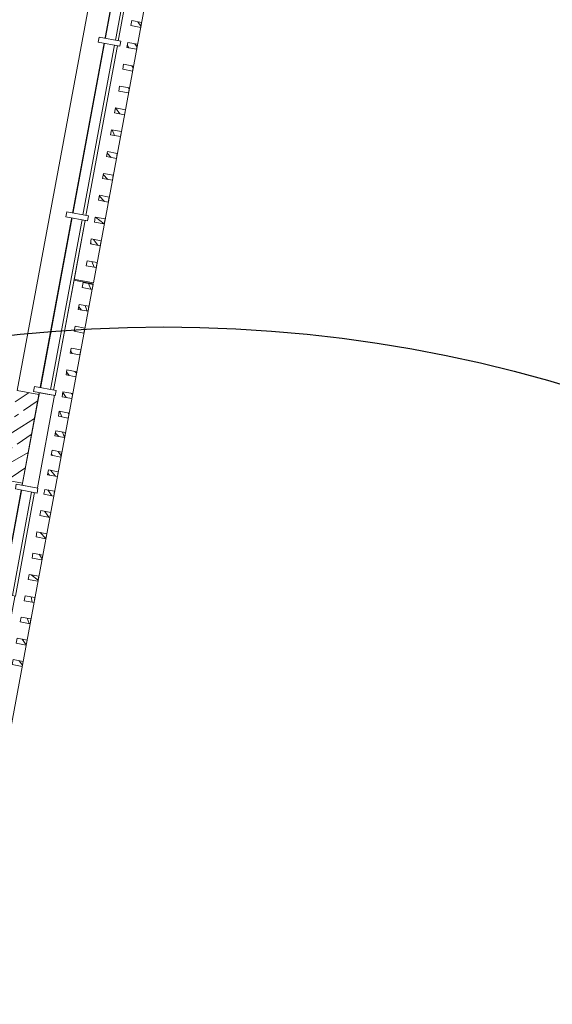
# Model space of a CAD drawing. Header units: metres. Extents: x 0 to 60282398, y -11592309 to 5708004.
# Tile 126 of 136: x 32353399.47 to 32353404.78, y 5707897.37 to 5707907.19. Entities that reach past the tile are written whole.
import ezdxf

# ---------------------------------------------------------------- set-up
doc = ezdxf.new("R2010")
doc.units = ezdxf.units.M
doc.header["$LTSCALE"] = 0.75
doc.set_wipeout_variables(frame=1)
doc.layers.get('0').update_dxf_attribs({"linetype": 'CONTINUOUS'})
doc.layers.add('10414946$0$_Hilfslayer', color=6, linetype='CONTINUOUS', plot=False)
for name, color, linetype, lineweight in [('10417023$0$#9_002_GES I Übersicht Erdgeschoss_1_101_Wand Aussen.A', 7, 'CONTINUOUS', 25), ('10417023$0$#9_002_GES I Übersicht Erdgeschoss_1_Neubau_104_Decken.A', 7, 'CONTINUOUS', 25), ('10417023$0$#9_002_GES I Übersicht Erdgeschoss_1_Neubau_110_Pfosten-Riegel.A', 7, 'CONTINUOUS', 25), ('10417023$0$#9_002_GES I Übersicht Erdgeschoss_1_Neubau_201_Aussenwandbekleidu', 7, 'CONTINUOUS', 25), ('10417023$0$Keine', 7, 'CONTINUOUS', 13)]:
    doc.layers.add(name, color=color, linetype=linetype, lineweight=lineweight)
pattern_1 = [(134.9999999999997, (0, 0), (0.1060660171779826, 0.1060660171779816), []), (134.9999999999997, (-0.03535533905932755, -0.0353553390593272), (0.1060660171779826, 0.1060660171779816), [])]

# ---------------------------------------------------------------- blocks, each defined once
blk = doc.blocks.new('10414946')
at = {"layer": '10414946$0$_Hilfslayer'}
blk.add_circle((32353400.90325239, 5707890.128479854), 14, dxfattribs=at)
blk = doc.blocks.new('10417023$0$#9_MKO_LP5_ARC_GES_UP_00_002_P_G_modell (3D)')
at = {"layer": '10417023$0$#9_002_GES I Übersicht Erdgeschoss_1_101_Wand Aussen.A', "linetype": 'Continuous', "lineweight": 5, "true_color": 0xff0000}
h = blk.add_hatch(dxfattribs=at)
h.set_pattern_fill('#9_BETON__STAHLBETON_0001', color=1, style=0, pattern_type=2)
h.set_pattern_definition([(44.99999999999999, (0, 0), (-0.1697056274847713, 0.1697056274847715), []), (44.99999999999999, (-0.08485281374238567, 0.08485281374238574), (-0.1697056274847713, 0.1697056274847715), [0.18, -0.05999999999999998])])
h.paths.add_polyline_path([(-32353442.724228, -5707808.019576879), (-32353442.50422794, -5707808.019576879), (-32353442.50422794, -5707807.119574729), (-32353442.724228, -5707807.119574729)])
at = {"layer": '10417023$0$#9_002_GES I Übersicht Erdgeschoss_1_101_Wand Aussen.A', "color": 1, "linetype": 'Continuous', "lineweight": 13, "true_color": 0xff0000}
for p, q in [((-32353442.72422865, -5707807.119575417), (-32353442.72422865, -5707797.229579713)), ((-32353442.50422839, -5707807.119575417), (-32353442.50422839, -5707797.229579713)), ((-32353442.72422865, -5707807.119575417), (-32353442.50422839, -5707807.119575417)), ((-32353442.72422865, -5707808.019576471), (-32353442.50422839, -5707808.019576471)), ((-32353442.50422839, -5707811.779588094), (-32353442.50422839, -5707808.019576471))]:
    blk.add_line(p, q, dxfattribs=at)
at = {"layer": '10417023$0$#9_002_GES I Übersicht Erdgeschoss_1_101_Wand Aussen.A', "color": 1, "linetype": 'Continuous', "lineweight": 18, "true_color": 0xff0000}
for p, q in [((-32353442.72422865, -5707807.119575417), (-32353442.50422839, -5707807.119575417)), ((-32353442.504228, -5707808.019576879), (-32353442.504228, -5707807.119574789)), ((-32353442.72422865, -5707808.019576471), (-32353442.50422839, -5707808.019576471))]:
    blk.add_line(p, q, dxfattribs=at)
at = {"layer": '10417023$0$#9_002_GES I Übersicht Erdgeschoss_1_Neubau_104_Decken.A', "color": 1, "linetype": 'Continuous', "lineweight": 13, "true_color": 0xff0000, "flags": 128}
for points in [[(-32353468.9644006, -5707812.749292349), (-32353468.96423227, -5707810.39957689), (-32353468.96423227, -5707807.119576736), (-32353468.96423227, -5707797.22957689), (-32353468.96423227, -5707790.55957689), (-32353454.47117382, -5707790.55957689), (-32353442.504228, -5707790.559574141), (-32353442.504228, -5707812.74957689)], [(-32353460.539228, -5707797.304576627), (-32353468.96423227, -5707797.304576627), (-32353468.96423227, -5707810.39957689), (-32353464.33422799, -5707810.39957689), (-32353464.33422799, -5707812.749576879), (-32353442.50422801, -5707812.74957689), (-32353442.504228, -5707790.55957689), (-32353451.27397855, -5707790.559574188), (-32353451.27397855, -5707797.22957689), (-32353452.624228, -5707797.22957689), (-32353452.624228, -5707807.119576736), (-32353460.539228, -5707807.119576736)]]:
    blk.add_lwpolyline(points, close=True, dxfattribs=at)
at = {"color": 1, "linetype": 'Continuous', "lineweight": 5, "true_color": 0xff0000}
blk.add_wipeout([(-32353442.174227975, -5707811.779588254), (-32353442.174227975, -5707805.934580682), (-32353442.37422797, -5707805.934580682), (-32353442.37422797, -5707811.77958825)], dxfattribs=at).dxf.layer = '10417023$0$#9_002_GES I Übersicht Erdgeschoss_1_Neubau_201_Aussenwandbekleidu'
at = {"layer": '10417023$0$#9_002_GES I Übersicht Erdgeschoss_1_Neubau_201_Aussenwandbekleidu', "linetype": 'Continuous', "lineweight": 5, "true_color": 0xff0000}
h = blk.add_hatch(dxfattribs=at)
h.set_pattern_fill('#9_METALL__STAHL_0001', color=1, style=0, pattern_type=2)
h.set_pattern_definition(pattern_1)
h.paths.add_polyline_path([(-32353442.17422829, -5707806.213672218), (-32353442.17422869, -5707806.163672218), (-32353442.27422869, -5707806.163673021), (-32353442.27422829, -5707806.213673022)])
h = blk.add_hatch(dxfattribs=at)
h.set_pattern_fill('#9_METALL__STAHL_0001', color=1, style=0, pattern_type=2)
h.set_pattern_definition(pattern_1)
h.paths.add_polyline_path([(-32353442.17422829, -5707806.435147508), (-32353442.17422869, -5707806.385147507), (-32353442.27422869, -5707806.385148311), (-32353442.27422829, -5707806.435148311)])
h = blk.add_hatch(dxfattribs=at)
h.set_pattern_fill('#9_METALL__STAHL_0001', color=1, style=0, pattern_type=2)
h.set_pattern_definition(pattern_1)
h.paths.add_polyline_path([(-32353442.17422829, -5707806.656622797), (-32353442.17422869, -5707806.606622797), (-32353442.27422869, -5707806.6066236), (-32353442.27422829, -5707806.6566236)])
h = blk.add_hatch(dxfattribs=at)
h.set_pattern_fill('#9_METALL__STAHL_0001', color=1, style=0, pattern_type=2)
h.set_pattern_definition(pattern_1)
h.paths.add_polyline_path([(-32353442.17422829, -5707806.878098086), (-32353442.17422869, -5707806.828098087), (-32353442.27422869, -5707806.828098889), (-32353442.27422829, -5707806.878098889)])
h = blk.add_hatch(dxfattribs=at)
h.set_pattern_fill('#9_METALL__STAHL_0001', color=1, style=0, pattern_type=2)
h.set_pattern_definition(pattern_1)
h.paths.add_polyline_path([(-32353442.17422829, -5707807.099573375), (-32353442.17422869, -5707807.049573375), (-32353442.27422869, -5707807.049574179), (-32353442.27422829, -5707807.099574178)])
h = blk.add_hatch(dxfattribs=at)
h.set_pattern_fill('#9_METALL__STAHL_0001', color=1, style=0, pattern_type=2)
h.set_pattern_definition(pattern_1)
h.paths.add_polyline_path([(-32353442.17422829, -5707807.297574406), (-32353442.17422869, -5707807.247574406), (-32353442.27422869, -5707807.247575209), (-32353442.27422829, -5707807.297575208)])
h = blk.add_hatch(dxfattribs=at)
h.set_pattern_fill('#9_METALL__STAHL_0001', color=1, style=0, pattern_type=2)
h.set_pattern_definition(pattern_1)
h.paths.add_polyline_path([(-32353442.17422829, -5707807.495575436), (-32353442.17422869, -5707807.445575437), (-32353442.27422869, -5707807.445576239), (-32353442.27422829, -5707807.495576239)])
h = blk.add_hatch(dxfattribs=at)
h.set_pattern_fill('#9_METALL__STAHL_0001', color=1, style=0, pattern_type=2)
h.set_pattern_definition(pattern_1)
h.paths.add_polyline_path([(-32353442.17422829, -5707807.693576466), (-32353442.17422869, -5707807.643576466), (-32353442.27422869, -5707807.64357727), (-32353442.27422829, -5707807.693577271)])
h = blk.add_hatch(dxfattribs=at)
h.set_pattern_fill('#9_METALL__STAHL_0001', color=1, style=0, pattern_type=2)
h.set_pattern_definition(pattern_1)
h.paths.add_polyline_path([(-32353442.17422829, -5707807.891577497), (-32353442.17422869, -5707807.841577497), (-32353442.27422869, -5707807.8415783), (-32353442.27422829, -5707807.891578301)])
h = blk.add_hatch(dxfattribs=at)
h.set_pattern_fill('#9_METALL__STAHL_0001', color=1, style=0, pattern_type=2)
h.set_pattern_definition(pattern_1)
h.paths.add_polyline_path([(-32353442.17422829, -5707808.089578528), (-32353442.17422869, -5707808.039578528), (-32353442.27422869, -5707808.039579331), (-32353442.27422829, -5707808.089579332)])
h = blk.add_hatch(dxfattribs=at)
h.set_pattern_fill('#9_METALL__STAHL_0001', color=1, style=0, pattern_type=2)
h.set_pattern_definition(pattern_1)
h.paths.add_polyline_path([(-32353442.17422829, -5707808.305461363), (-32353442.17422869, -5707808.255461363), (-32353442.27422869, -5707808.255462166), (-32353442.27422829, -5707808.305462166)])
h = blk.add_hatch(dxfattribs=at)
h.set_pattern_fill('#9_METALL__STAHL_0001', color=1, style=0, pattern_type=2)
h.set_pattern_definition(pattern_1)
h.paths.add_polyline_path([(-32353442.17422829, -5707808.521344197), (-32353442.17422869, -5707808.471344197), (-32353442.27422869, -5707808.471345), (-32353442.27422829, -5707808.521345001)])
h = blk.add_hatch(dxfattribs=at)
h.set_pattern_fill('#9_METALL__STAHL_0001', color=1, style=0, pattern_type=2)
h.set_pattern_definition(pattern_1)
h.paths.add_polyline_path([(-32353442.17422829, -5707808.737227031), (-32353442.17422869, -5707808.687227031), (-32353442.27422869, -5707808.687227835), (-32353442.27422829, -5707808.737227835)])
h = blk.add_hatch(dxfattribs=at)
h.set_pattern_fill('#9_METALL__STAHL_0001', color=1, style=0, pattern_type=2)
h.set_pattern_definition(pattern_1)
h.paths.add_polyline_path([(-32353442.17422829, -5707808.953109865), (-32353442.17422869, -5707808.903109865), (-32353442.27422869, -5707808.903110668), (-32353442.27422829, -5707808.953110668)])
h = blk.add_hatch(dxfattribs=at)
h.set_pattern_fill('#9_METALL__STAHL_0001', color=1, style=0, pattern_type=2)
h.set_pattern_definition(pattern_1)
h.paths.add_polyline_path([(-32353442.17422829, -5707809.1689927), (-32353442.17422869, -5707809.118992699), (-32353442.27422869, -5707809.118993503), (-32353442.27422829, -5707809.168993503)])
h = blk.add_hatch(dxfattribs=at)
h.set_pattern_fill('#9_METALL__STAHL_0001', color=1, style=0, pattern_type=2)
h.set_pattern_definition(pattern_1)
h.paths.add_polyline_path([(-32353442.17422829, -5707809.384875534), (-32353442.17422869, -5707809.334875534), (-32353442.27422869, -5707809.334876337), (-32353442.27422829, -5707809.384876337)])
h = blk.add_hatch(dxfattribs=at)
h.set_pattern_fill('#9_METALL__STAHL_0001', color=1, style=0, pattern_type=2)
h.set_pattern_definition(pattern_1)
h.paths.add_polyline_path([(-32353442.17422829, -5707809.600758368), (-32353442.17422869, -5707809.550758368), (-32353442.27422869, -5707809.550759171), (-32353442.27422829, -5707809.600759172)])
h = blk.add_hatch(dxfattribs=at)
h.set_pattern_fill('#9_METALL__STAHL_0001', color=1, style=0, pattern_type=2)
h.set_pattern_definition(pattern_1)
h.paths.add_polyline_path([(-32353442.17422829, -5707809.816641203), (-32353442.17422869, -5707809.766641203), (-32353442.27422869, -5707809.766642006), (-32353442.27422829, -5707809.816642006)])
at = {"layer": '10417023$0$#9_002_GES I Übersicht Erdgeschoss_1_Neubau_201_Aussenwandbekleidu', "color": 1, "linetype": 'Continuous', "lineweight": 13, "true_color": 0xff0000}
for p, q in [((-32353442.37422797, -5707805.934580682), (-32353442.17422797, -5707805.934580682)), ((-32353442.37422797, -5707805.934580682), (-32353442.37422797, -5707811.77958825)), ((-32353442.17422797, -5707811.779588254), (-32353442.17422797, -5707805.934580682))]:
    blk.add_line(p, q, dxfattribs=at)
at = {"layer": '10417023$0$#9_002_GES I Übersicht Erdgeschoss_1_Neubau_201_Aussenwandbekleidu', "color": 1, "linetype": 'Continuous', "lineweight": 13, "true_color": 0xff0000, "flags": 128}
for points in [[(-32353442.17422829, -5707806.213672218), (-32353442.27422829, -5707806.213673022), (-32353442.27422869, -5707806.163673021), (-32353442.17422869, -5707806.163672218)], [(-32353442.17422829, -5707806.435147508), (-32353442.27422829, -5707806.435148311), (-32353442.27422869, -5707806.385148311), (-32353442.17422869, -5707806.385147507)], [(-32353442.17422829, -5707806.656622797), (-32353442.27422829, -5707806.6566236), (-32353442.27422869, -5707806.6066236), (-32353442.17422869, -5707806.606622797)], [(-32353442.17422829, -5707806.878098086), (-32353442.27422829, -5707806.878098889), (-32353442.27422869, -5707806.828098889), (-32353442.17422869, -5707806.828098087)], [(-32353442.17422829, -5707807.099573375), (-32353442.27422829, -5707807.099574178), (-32353442.27422869, -5707807.049574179), (-32353442.17422869, -5707807.049573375)], [(-32353442.17422829, -5707807.297574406), (-32353442.27422829, -5707807.297575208), (-32353442.27422869, -5707807.247575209), (-32353442.17422869, -5707807.247574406)], [(-32353442.17422829, -5707807.495575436), (-32353442.27422829, -5707807.495576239), (-32353442.27422869, -5707807.445576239), (-32353442.17422869, -5707807.445575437)], [(-32353442.17422829, -5707807.693576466), (-32353442.27422829, -5707807.693577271), (-32353442.27422869, -5707807.64357727), (-32353442.17422869, -5707807.643576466)], [(-32353442.17422829, -5707807.891577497), (-32353442.27422829, -5707807.891578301), (-32353442.27422869, -5707807.8415783), (-32353442.17422869, -5707807.841577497)], [(-32353442.17422829, -5707808.089578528), (-32353442.27422829, -5707808.089579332), (-32353442.27422869, -5707808.039579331), (-32353442.17422869, -5707808.039578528)], [(-32353442.17422829, -5707808.305461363), (-32353442.27422829, -5707808.305462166), (-32353442.27422869, -5707808.255462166), (-32353442.17422869, -5707808.255461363)], [(-32353442.17422829, -5707808.521344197), (-32353442.27422829, -5707808.521345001), (-32353442.27422869, -5707808.471345), (-32353442.17422869, -5707808.471344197)], [(-32353442.17422829, -5707808.737227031), (-32353442.27422829, -5707808.737227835), (-32353442.27422869, -5707808.687227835), (-32353442.17422869, -5707808.687227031)], [(-32353442.17422829, -5707808.953109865), (-32353442.27422829, -5707808.953110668), (-32353442.27422869, -5707808.903110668), (-32353442.17422869, -5707808.903109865)], [(-32353442.17422829, -5707809.1689927), (-32353442.27422829, -5707809.168993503), (-32353442.27422869, -5707809.118993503), (-32353442.17422869, -5707809.118992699)], [(-32353442.17422829, -5707809.384875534), (-32353442.27422829, -5707809.384876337), (-32353442.27422869, -5707809.334876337), (-32353442.17422869, -5707809.334875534)], [(-32353442.17422829, -5707809.600758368), (-32353442.27422829, -5707809.600759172), (-32353442.27422869, -5707809.550759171), (-32353442.17422869, -5707809.550758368)], [(-32353442.17422829, -5707809.816641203), (-32353442.27422829, -5707809.816642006), (-32353442.27422869, -5707809.766642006), (-32353442.17422869, -5707809.766641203)]]:
    blk.add_lwpolyline(points, close=True, dxfattribs=at)
at = {"color": 1, "linetype": 'Continuous', "lineweight": 5, "true_color": 0xff0000}
for points, layer in [([(-32353442.369228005, -5707809.138993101), (-32353442.369228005, -5707808.06957913), (-32353442.399228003, -5707808.06957913), (-32353442.399228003, -5707809.138993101)], '10417023$0$#9_002_GES I Übersicht Erdgeschoss_1_Neubau_110_Pfosten-Riegel.A'), ([(-32353442.17422797, -5707805.924580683), (-32353442.17422797, -5707799.934573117), (-32353442.37422797, -5707799.934573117), (-32353442.37422797, -5707805.924580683)], '10417023$0$#9_002_GES I Übersicht Erdgeschoss_1_Neubau_201_Aussenwandbekleidu')]:
    blk.add_wipeout(points, dxfattribs=at).dxf.layer = layer
at = {"layer": '10417023$0$#9_002_GES I Übersicht Erdgeschoss_1_Neubau_201_Aussenwandbekleidu', "linetype": 'Continuous', "lineweight": 5, "true_color": 0xff0000}
h = blk.add_hatch(dxfattribs=at)
h.set_pattern_fill('#9_METALL__STAHL_0001', color=1, style=0, pattern_type=2)
h.set_pattern_definition(pattern_1)
h.paths.add_polyline_path([(-32353442.17422829, -5707803.33449346), (-32353442.17422869, -5707803.284493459), (-32353442.27422869, -5707803.284494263), (-32353442.27422829, -5707803.334494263)])
h = blk.add_hatch(dxfattribs=at)
h.set_pattern_fill('#9_METALL__STAHL_0001', color=1, style=0, pattern_type=2)
h.set_pattern_definition(pattern_1)
h.paths.add_polyline_path([(-32353442.17422829, -5707803.555968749), (-32353442.17422869, -5707803.505968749), (-32353442.27422869, -5707803.505969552), (-32353442.27422829, -5707803.555969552)])
h = blk.add_hatch(dxfattribs=at)
h.set_pattern_fill('#9_METALL__STAHL_0001', color=1, style=0, pattern_type=2)
h.set_pattern_definition(pattern_1)
h.paths.add_polyline_path([(-32353442.17422829, -5707803.777444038), (-32353442.17422869, -5707803.727444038), (-32353442.27422869, -5707803.727444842), (-32353442.27422829, -5707803.777444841)])
h = blk.add_hatch(dxfattribs=at)
h.set_pattern_fill('#9_METALL__STAHL_0001', color=1, style=0, pattern_type=2)
h.set_pattern_definition(pattern_1)
h.paths.add_polyline_path([(-32353442.17422829, -5707803.998919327), (-32353442.17422869, -5707803.948919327), (-32353442.27422869, -5707803.94892013), (-32353442.27422829, -5707803.99892013)])
h = blk.add_hatch(dxfattribs=at)
h.set_pattern_fill('#9_METALL__STAHL_0001', color=1, style=0, pattern_type=2)
h.set_pattern_definition(pattern_1)
h.paths.add_polyline_path([(-32353442.17422829, -5707804.220394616), (-32353442.17422869, -5707804.170394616), (-32353442.27422869, -5707804.170395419), (-32353442.27422829, -5707804.220395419)])
h = blk.add_hatch(dxfattribs=at)
h.set_pattern_fill('#9_METALL__STAHL_0001', color=1, style=0, pattern_type=2)
h.set_pattern_definition(pattern_1)
h.paths.add_polyline_path([(-32353442.17422829, -5707804.441869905), (-32353442.17422869, -5707804.391869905), (-32353442.27422869, -5707804.391870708), (-32353442.27422829, -5707804.441870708)])
h = blk.add_hatch(dxfattribs=at)
h.set_pattern_fill('#9_METALL__STAHL_0001', color=1, style=0, pattern_type=2)
h.set_pattern_definition(pattern_1)
h.paths.add_polyline_path([(-32353442.17422829, -5707804.663345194), (-32353442.17422869, -5707804.613345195), (-32353442.27422869, -5707804.613345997), (-32353442.27422829, -5707804.663345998)])
h = blk.add_hatch(dxfattribs=at)
h.set_pattern_fill('#9_METALL__STAHL_0001', color=1, style=0, pattern_type=2)
h.set_pattern_definition(pattern_1)
h.paths.add_polyline_path([(-32353442.17422829, -5707804.884820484), (-32353442.17422869, -5707804.834820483), (-32353442.27422869, -5707804.834821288), (-32353442.27422829, -5707804.884821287)])
h = blk.add_hatch(dxfattribs=at)
h.set_pattern_fill('#9_METALL__STAHL_0001', color=1, style=0, pattern_type=2)
h.set_pattern_definition(pattern_1)
h.paths.add_polyline_path([(-32353442.17422829, -5707805.106295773), (-32353442.17422869, -5707805.056295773), (-32353442.27422869, -5707805.056296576), (-32353442.27422829, -5707805.106296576)])
h = blk.add_hatch(dxfattribs=at)
h.set_pattern_fill('#9_METALL__STAHL_0001', color=1, style=0, pattern_type=2)
h.set_pattern_definition(pattern_1)
h.paths.add_polyline_path([(-32353442.17422829, -5707805.327771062), (-32353442.17422869, -5707805.277771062), (-32353442.27422869, -5707805.277771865), (-32353442.27422829, -5707805.327771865)])
h = blk.add_hatch(dxfattribs=at)
h.set_pattern_fill('#9_METALL__STAHL_0001', color=1, style=0, pattern_type=2)
h.set_pattern_definition(pattern_1)
h.paths.add_polyline_path([(-32353442.17422829, -5707805.549246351), (-32353442.17422869, -5707805.499246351), (-32353442.27422869, -5707805.499247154), (-32353442.27422829, -5707805.549247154)])
h = blk.add_hatch(dxfattribs=at)
h.set_pattern_fill('#9_METALL__STAHL_0001', color=1, style=0, pattern_type=2)
h.set_pattern_definition(pattern_1)
h.paths.add_polyline_path([(-32353442.17422829, -5707805.77072164), (-32353442.17422869, -5707805.720721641), (-32353442.27422869, -5707805.720722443), (-32353442.27422829, -5707805.770722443)])
h = blk.add_hatch(dxfattribs=at)
h.set_pattern_fill('#9_METALL__STAHL_0001', color=1, style=0, pattern_type=2)
h.set_pattern_definition(pattern_1)
h.paths.add_polyline_path([(-32353442.17422829, -5707805.992196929), (-32353442.17422869, -5707805.942196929), (-32353442.27422869, -5707805.942197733), (-32353442.27422829, -5707805.992197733)])
at = {"layer": '10417023$0$#9_002_GES I Übersicht Erdgeschoss_1_Neubau_110_Pfosten-Riegel.A', "color": 1, "linetype": 'Continuous', "lineweight": 13, "true_color": 0xff0000, "flags": 128}
blk.add_lwpolyline([(-32353442.369228, -5707809.138993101), (-32353442.399228, -5707809.138993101), (-32353442.399228, -5707808.06957913), (-32353442.369228, -5707808.06957913)], close=True, dxfattribs=at)
at = {"layer": '10417023$0$#9_002_GES I Übersicht Erdgeschoss_1_Neubau_201_Aussenwandbekleidu', "color": 1, "linetype": 'Continuous', "lineweight": 13, "true_color": 0xff0000}
for p, q in [((-32353442.37422797, -5707799.934573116), (-32353442.37422797, -5707805.924580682)), ((-32353442.17422797, -5707805.924580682), (-32353442.17422797, -5707799.934573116)), ((-32353442.37422797, -5707805.924580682), (-32353442.17422797, -5707805.924580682))]:
    blk.add_line(p, q, dxfattribs=at)
at = {"layer": '10417023$0$#9_002_GES I Übersicht Erdgeschoss_1_Neubau_201_Aussenwandbekleidu', "color": 1, "linetype": 'Continuous', "lineweight": 13, "true_color": 0xff0000, "flags": 128}
for points in [[(-32353442.17422829, -5707803.33449346), (-32353442.27422829, -5707803.334494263), (-32353442.27422869, -5707803.284494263), (-32353442.17422869, -5707803.284493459)], [(-32353442.17422829, -5707803.555968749), (-32353442.27422829, -5707803.555969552), (-32353442.27422869, -5707803.505969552), (-32353442.17422869, -5707803.505968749)], [(-32353442.17422829, -5707803.777444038), (-32353442.27422829, -5707803.777444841), (-32353442.27422869, -5707803.727444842), (-32353442.17422869, -5707803.727444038)], [(-32353442.17422829, -5707803.998919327), (-32353442.27422829, -5707803.99892013), (-32353442.27422869, -5707803.94892013), (-32353442.17422869, -5707803.948919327)], [(-32353442.17422829, -5707804.220394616), (-32353442.27422829, -5707804.220395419), (-32353442.27422869, -5707804.170395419), (-32353442.17422869, -5707804.170394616)], [(-32353442.17422829, -5707804.441869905), (-32353442.27422829, -5707804.441870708), (-32353442.27422869, -5707804.391870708), (-32353442.17422869, -5707804.391869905)], [(-32353442.17422829, -5707804.663345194), (-32353442.27422829, -5707804.663345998), (-32353442.27422869, -5707804.613345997), (-32353442.17422869, -5707804.613345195)], [(-32353442.17422829, -5707804.884820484), (-32353442.27422829, -5707804.884821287), (-32353442.27422869, -5707804.834821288), (-32353442.17422869, -5707804.834820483)], [(-32353442.17422829, -5707805.106295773), (-32353442.27422829, -5707805.106296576), (-32353442.27422869, -5707805.056296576), (-32353442.17422869, -5707805.056295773)], [(-32353442.17422829, -5707805.327771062), (-32353442.27422829, -5707805.327771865), (-32353442.27422869, -5707805.277771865), (-32353442.17422869, -5707805.277771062)], [(-32353442.17422829, -5707805.549246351), (-32353442.27422829, -5707805.549247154), (-32353442.27422869, -5707805.499247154), (-32353442.17422869, -5707805.499246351)], [(-32353442.17422829, -5707805.77072164), (-32353442.27422829, -5707805.770722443), (-32353442.27422869, -5707805.720722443), (-32353442.17422869, -5707805.720721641)], [(-32353442.17422829, -5707805.992196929), (-32353442.27422829, -5707805.992197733), (-32353442.27422869, -5707805.942197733), (-32353442.17422869, -5707805.942196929)]]:
    blk.add_lwpolyline(points, close=True, dxfattribs=at)
at = {"color": 1, "linetype": 'Continuous', "lineweight": 5, "true_color": 0xff0000}
for points in [[(-32353442.369228, -5707803.52596935), (-32353442.369228, -5707801.764167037), (-32353442.399228, -5707801.764167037), (-32353442.399228, -5707803.52596935)], [(-32353442.349228, -5707808.039579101), (-32353442.349228, -5707807.099573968), (-32353442.419228, -5707807.099573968), (-32353442.419228, -5707808.039579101)]]:
    blk.add_wipeout(points, dxfattribs=at).dxf.layer = '10417023$0$#9_002_GES I Übersicht Erdgeschoss_1_Neubau_110_Pfosten-Riegel.A'
at = {"layer": '10417023$0$#9_002_GES I Übersicht Erdgeschoss_1_Neubau_110_Pfosten-Riegel.A', "color": 1, "linetype": 'Continuous', "lineweight": 13, "true_color": 0xff0000}
blk.add_line((-32353442.34922748, -5707807.099573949), (-32353442.34922748, -5707808.039579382), dxfattribs=at)
at = {"layer": '10417023$0$#9_002_GES I Übersicht Erdgeschoss_1_Neubau_110_Pfosten-Riegel.A', "color": 1, "linetype": 'Continuous', "lineweight": 13, "true_color": 0xff0000, "flags": 128}
blk.add_lwpolyline([(-32353442.369228, -5707803.525969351), (-32353442.399228, -5707803.525969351), (-32353442.399228, -5707801.764167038), (-32353442.369228, -5707801.764167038)], close=True, dxfattribs=at)
at = {"color": 1, "linetype": 'Continuous', "lineweight": 5, "true_color": 0xff0000}
blk.add_wipeout([(-32353442.41922801, -5707808.039579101), (-32353442.41922801, -5707807.099573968), (-32353442.504228, -5707807.099573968), (-32353442.504228, -5707808.039579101)], dxfattribs=at).dxf.layer = '10417023$0$#9_002_GES I Übersicht Erdgeschoss_1_Neubau_110_Pfosten-Riegel.A'
at = {"layer": '10417023$0$#9_002_GES I Übersicht Erdgeschoss_1_Neubau_110_Pfosten-Riegel.A', "color": 1, "linetype": 'Continuous', "lineweight": 13, "true_color": 0xff0000}
for p, q in [((-32353442.50422839, -5707808.039579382), (-32353442.50422839, -5707807.099573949)), ((-32353442.50422839, -5707807.099573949), (-32353442.41922757, -5707807.099573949)), ((-32353442.41922757, -5707808.039579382), (-32353442.50422839, -5707808.039579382))]:
    blk.add_line(p, q, dxfattribs=at)
at = {"color": 1, "linetype": 'Continuous', "lineweight": 5, "true_color": 0xff0000}
blk.add_wipeout([(-32353442.369228, -5707805.2977716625), (-32353442.369228, -5707803.53596935), (-32353442.399228, -5707803.53596935), (-32353442.399228, -5707805.2977716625)], dxfattribs=at).dxf.layer = '10417023$0$#9_002_GES I Übersicht Erdgeschoss_1_Neubau_110_Pfosten-Riegel.A'
at = {"layer": '10417023$0$#9_002_GES I Übersicht Erdgeschoss_1_Neubau_110_Pfosten-Riegel.A', "color": 1, "linetype": 'Continuous', "lineweight": 13, "true_color": 0xff0000, "flags": 128}
blk.add_lwpolyline([(-32353442.369228, -5707805.297771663), (-32353442.399228, -5707805.297771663), (-32353442.399228, -5707803.53596935), (-32353442.369228, -5707803.53596935)], close=True, dxfattribs=at)
at = {"color": 1, "linetype": 'Continuous', "lineweight": 5, "true_color": 0xff0000}
blk.add_wipeout([(-32353442.344228, -5707808.03957913), (-32353442.564228, -5707808.03957913), (-32353442.564228, -5707808.0895791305), (-32353442.344228, -5707808.0895791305)], dxfattribs=at).dxf.layer = '10417023$0$#9_002_GES I Übersicht Erdgeschoss_1_Neubau_110_Pfosten-Riegel.A'
at = {"layer": '10417023$0$#9_002_GES I Übersicht Erdgeschoss_1_Neubau_110_Pfosten-Riegel.A', "color": 1, "linetype": 'Continuous', "lineweight": 13, "true_color": 0xff0000, "flags": 128}
blk.add_lwpolyline([(-32353442.344228, -5707808.03957913), (-32353442.344228, -5707808.089579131), (-32353442.564228, -5707808.089579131), (-32353442.564228, -5707808.03957913)], close=True, dxfattribs=at)
at = {"color": 1, "linetype": 'Continuous', "lineweight": 5, "true_color": 0xff0000}
for points in [[(-32353442.344228, -5707803.50596935), (-32353442.564228, -5707803.50596935), (-32353442.564228, -5707803.55596935), (-32353442.344228, -5707803.55596935)], [(-32353442.369228, -5707807.069573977), (-32353442.369228, -5707805.307771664), (-32353442.399228, -5707805.307771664), (-32353442.399228, -5707807.069573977)]]:
    blk.add_wipeout(points, dxfattribs=at).dxf.layer = '10417023$0$#9_002_GES I Übersicht Erdgeschoss_1_Neubau_110_Pfosten-Riegel.A'
at = {"layer": '10417023$0$#9_002_GES I Übersicht Erdgeschoss_1_Neubau_110_Pfosten-Riegel.A', "color": 1, "linetype": 'Continuous', "lineweight": 13, "true_color": 0xff0000, "flags": 128}
for points in [[(-32353442.344228, -5707803.505969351), (-32353442.344228, -5707803.555969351), (-32353442.564228, -5707803.555969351), (-32353442.564228, -5707803.505969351)], [(-32353442.369228, -5707807.069573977), (-32353442.399228, -5707807.069573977), (-32353442.399228, -5707805.307771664), (-32353442.369228, -5707805.307771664)]]:
    blk.add_lwpolyline(points, close=True, dxfattribs=at)
at = {"color": 1, "linetype": 'Continuous', "lineweight": 5, "true_color": 0xff0000}
for points in [[(-32353442.344228, -5707805.277771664), (-32353442.564228, -5707805.277771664), (-32353442.564228, -5707805.327771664), (-32353442.344228, -5707805.327771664)], [(-32353442.344228, -5707807.049573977), (-32353442.564228, -5707807.049573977), (-32353442.564228, -5707807.099573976), (-32353442.344228, -5707807.099573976)]]:
    blk.add_wipeout(points, dxfattribs=at).dxf.layer = '10417023$0$#9_002_GES I Übersicht Erdgeschoss_1_Neubau_110_Pfosten-Riegel.A'
at = {"layer": '10417023$0$#9_002_GES I Übersicht Erdgeschoss_1_Neubau_110_Pfosten-Riegel.A', "color": 1, "linetype": 'Continuous', "lineweight": 13, "true_color": 0xff0000, "flags": 128}
for points in [[(-32353442.344228, -5707805.277771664), (-32353442.344228, -5707805.327771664), (-32353442.564228, -5707805.327771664), (-32353442.564228, -5707805.277771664)], [(-32353442.344228, -5707807.049573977), (-32353442.344228, -5707807.099573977), (-32353442.564228, -5707807.099573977), (-32353442.564228, -5707807.049573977)]]:
    blk.add_lwpolyline(points, close=True, dxfattribs=at)
blk = doc.blocks.new('10417023$0$2_MKO_LP5_LAN_GES_UP_00_002_V_A (3D)')
at = {"layer": '10417023$0$Keine'}
blk.add_blockref('10417023$0$#9_MKO_LP5_ARC_GES_UP_00_002_P_G_modell (3D)', (0, 0), dxfattribs=at)
blk = doc.blocks.new('10417023')
at = {"layer": '10417023$0$Keine', "rotation": 349.4819372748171}
blk.add_blockref('10417023$0$2_MKO_LP5_LAN_GES_UP_00_002_V_A (3D)', (65205154.93137175, 5413829.557758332), dxfattribs=at)

msp = doc.modelspace()

# ---------------------------------------------------------------- block references
msp.add_blockref('10417023', (0, 0))

# ---------------------------------------------------------------- next in the draw order: block references
msp.add_blockref('10414946', (0, 0))

doc.saveas('drawing.dxf')
